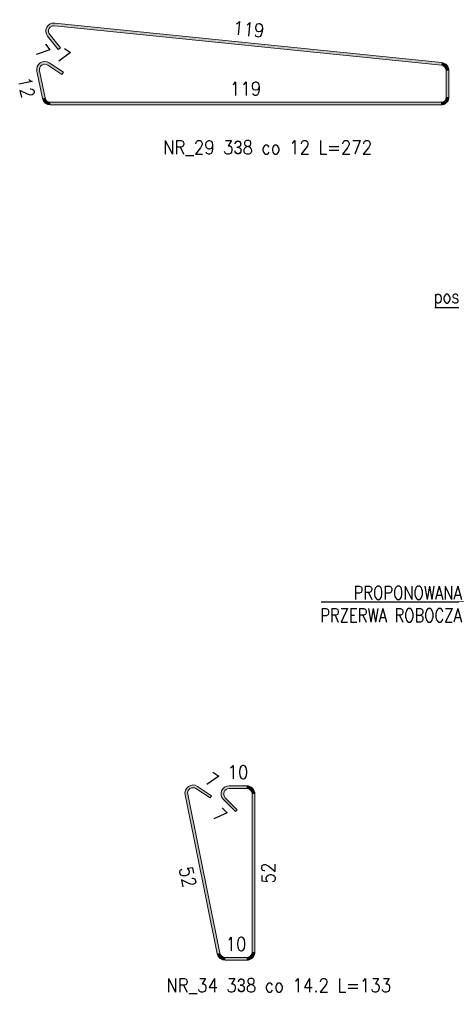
# Model space of a CAD drawing. Extents: x 72518 to 104580, y -134755 to -121361.
# Tile 27 of 47: x 94532 to 95807, y -129885 to -126980. Entities that reach past the tile are written whole.
import ezdxf
from ezdxf import colors
from ezdxf.entities.mleader import LeaderData, LeaderLine
from ezdxf.math import Vec2, Vec3

# ---------------------------------------------------------------- set-up
doc = ezdxf.new("R2010")
doc.units = 0
doc.header["$LTSCALE"] = 5
doc.header["$MEASUREMENT"] = 0
doc.layers.add('&--opis', color=3, linetype='Continuous', lineweight=13)
doc.layers.add('AutoCAD_Structural_Detailing_pręt wyrzucony', color=7, linetype='Continuous', lineweight=13)
doc.styles.add('r-simplex', font='simplex.shx', dxfattribs={"width": 0.9})
doc.styles.add('SIMPLEX 0.8', font='simplex.shx', dxfattribs={"width": 0.8, "height": 40})

msp = doc.modelspace()

# ---------------------------------------------------------------- hatches: boundary and pattern name
at = {"layer": 'AutoCAD_Structural_Detailing_pręt wyrzucony'}
h = msp.add_hatch(color=6, dxfattribs=at)
edge = h.paths.add_edge_path(flags=0)
edge.add_line((94635.84673480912, -126989.5556424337), (94635.03375560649, -126997.5142267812))
edge.add_arc((94633.40779720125, -127013.4313954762), 16.0000000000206, 84.1673968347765, 219.1673968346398)
edge.add_line((94621.0029330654, -127023.5368071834), (94614.80050099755, -127028.589513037))
edge.add_arc((94633.40779720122, -127013.4313954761), 23.99999999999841, 444.16739683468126, 579.1673968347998, ccw=False)
for points in [[(94635.03375560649, -126997.5142267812), (94635.84673480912, -126989.5556424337), (95778.13752742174, -127106.2420551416), (95777.32454821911, -127114.2006394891)], [(94652.58234465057, -127062.3020076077), (94646.37991258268, -127067.3547134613), (94614.80050099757, -127028.589513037), (94621.00293306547, -127023.5368071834)], [(94607.16948027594, -127210.5316736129), (94599.32894765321, -127212.1210282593), (94583.0682514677, -127131.9044955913), (94590.90878409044, -127130.315140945)], [(94615.4303500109, -127113.8005571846), (94619.85060034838, -127107.1326199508), (94661.52520805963, -127134.7591845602), (94657.10495772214, -127141.427121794)], [(95791.69858981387, -127130.1178081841), (95799.69858981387, -127130.1178081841), (95799.69858981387, -127207.3529643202), (95791.69858981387, -127207.3529643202)], [(95775.69858981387, -127223.3529643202), (95775.69858981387, -127231.3529643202), (94622.8505455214, -127231.3529643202), (94622.8505455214, -127223.3529643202)], [(95052.88282257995, -129248.5017401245), (95057.30307291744, -129241.8338028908), (95098.97768062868, -129269.4603675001), (95094.5574302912, -129276.1283047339)], [(95150.81147557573, -129247.9678045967), (95150.81147557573, -129239.9678045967), (95202.81147557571, -129239.9678045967), (95202.81147557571, -129247.9678045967)], [(95123.45865413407, -129734.1465138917), (95115.61812151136, -129735.7358685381), (95020.52072403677, -129266.6056785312), (95028.36125665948, -129265.0163238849)], [(95174.85310613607, -129310.636852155), (95169.19625188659, -129316.2937064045), (95133.84091282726, -129280.9383673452), (95139.49776707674, -129275.2815130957)], [(95218.81147557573, -129263.9678045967), (95226.8114755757, -129263.9678045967), (95226.81147557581, -129730.967804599), (95218.81147557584, -129730.967804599)], [(95202.81147557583, -129746.967804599), (95202.81147557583, -129754.967804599), (95139.13971937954, -129754.967804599), (95139.13971937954, -129746.967804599)]]:
    msp.add_hatch(color=6, dxfattribs=at).paths.add_polyline_path(points, flags=0)
h = msp.add_hatch(color=6, dxfattribs=at)
edge = h.paths.add_edge_path(flags=0)
edge.add_line((94619.85060034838, -127107.1326199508), (94615.43035001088, -127113.8005571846))
edge.add_arc((94606.58984933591, -127127.1364316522), 15.99999999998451, 56.45915590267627, 191.4591559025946)
edge.add_line((94590.90878409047, -127130.3151409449), (94583.0682514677, -127131.9044955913))
edge.add_arc((94606.5898493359, -127127.1364316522), 24.00000000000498, 416.4591559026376, 551.4591559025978, ccw=False)
h = msp.add_hatch(color=6, dxfattribs=at)
edge = h.paths.add_edge_path(flags=0)
edge.add_line((95799.69858981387, -127130.1178081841), (95791.69858981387, -127130.1178081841))
edge.add_arc((95775.69858981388, -127130.1178081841), 15.99999999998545, 0, 84.16739683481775)
edge.add_line((95777.32454821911, -127114.2006394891), (95778.13752742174, -127106.2420551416))
edge.add_arc((95775.69858981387, -127130.117808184), 24, 359.99999999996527, 444.1673968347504, ccw=False)
h = msp.add_hatch(color=6, dxfattribs=at)
edge = h.paths.add_edge_path(flags=0)
edge.add_line((94599.32894765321, -127212.1210282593), (94607.16948027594, -127210.5316736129))
edge.add_arc((94622.8505455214, -127207.3529643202), 15.99999999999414, -168.5408440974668, -89.99999999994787)
edge.add_line((94622.85054552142, -127223.3529643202), (94622.8505455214, -127231.3529643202))
edge.add_arc((94622.85054552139, -127207.3529643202), 23.99999999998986, 191.4591559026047, 270.0000000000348, ccw=False)
h = msp.add_hatch(color=6, dxfattribs=at)
edge = h.paths.add_edge_path(flags=0)
edge.add_line((95775.69858981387, -127231.3529643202), (95775.69858981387, -127223.3529643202))
edge.add_arc((95775.69858981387, -127207.3529643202), 16, -89.99999999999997, 2.544443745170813e-14)
edge.add_line((95791.69858981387, -127207.3529643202), (95799.69858981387, -127207.3529643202))
edge.add_arc((95775.69858981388, -127207.3529643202), 23.99999999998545, 269.99999999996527, 360.0000000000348, ccw=False)
h = msp.add_hatch(color=6, dxfattribs=at)
edge = h.paths.add_edge_path(flags=0)
edge.add_line((95057.30307291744, -129241.8338028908), (95052.88282257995, -129248.5017401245))
edge.add_arc((95044.04232190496, -129261.8376145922), 16.00000000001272, 56.4591559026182, 191.459155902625)
edge.add_line((95028.36125665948, -129265.0163238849), (95020.52072403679, -129266.6056785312))
edge.add_arc((95044.04232190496, -129261.8376145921), 23.99999999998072, 416.45915590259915, 551.4591559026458, ccw=False)
h = msp.add_hatch(color=6, dxfattribs=at)
edge = h.paths.add_edge_path(flags=0)
edge.add_line((95150.81147557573, -129239.9678045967), (95150.81147557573, -129247.9678045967))
edge.add_arc((95150.81147557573, -129263.9678045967), 16, 89.99999999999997, 225.0000000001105)
edge.add_line((95139.49776707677, -129275.2815130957), (95133.84091282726, -129280.9383673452))
edge.add_arc((95150.8114755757, -129263.9678045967), 23.99999999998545, 449.99999999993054, 585.0000000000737, ccw=False)
h = msp.add_hatch(color=6, dxfattribs=at)
edge = h.paths.add_edge_path(flags=0)
edge.add_line((95226.8114755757, -129263.9678045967), (95218.81147557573, -129263.9678045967))
edge.add_arc((95202.81147557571, -129263.9678045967), 16.00000000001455, -5.211020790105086e-11, 89.99999999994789)
edge.add_line((95202.81147557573, -129247.9678045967), (95202.81147557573, -129239.9678045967))
edge.add_arc((95202.81147557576, -129263.9678045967), 23.99999999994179, 359.99999999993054, 450.00000000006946, ccw=False)
h = msp.add_hatch(color=6, dxfattribs=at)
edge = h.paths.add_edge_path(flags=0)
edge.add_line((95115.61812151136, -129735.7358685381), (95123.45865413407, -129734.1465138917))
edge.add_arc((95139.13971937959, -129730.9678045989), 16.00000000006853, -168.5408440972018, -90.00000000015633)
edge.add_line((95139.13971937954, -129746.967804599), (95139.13971937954, -129754.967804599))
edge.add_arc((95139.13971937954, -129730.967804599), 23.99999999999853, 191.4591559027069, 270, ccw=False)
h = msp.add_hatch(color=6, dxfattribs=at)
edge = h.paths.add_edge_path(flags=0)
edge.add_line((95202.81147557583, -129754.967804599), (95202.81147557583, -129746.967804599))
edge.add_arc((95202.8114755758, -129730.9678045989), 16.00000000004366, -89.99999999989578, -1.042204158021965e-10)
edge.add_line((95218.81147557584, -129730.967804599), (95226.81147557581, -129730.967804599))
edge.add_arc((95202.81147557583, -129730.967804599), 23.99999999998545, 270, 360, ccw=False)

# ---------------------------------------------------------------- linework, layer by layer
at = {"layer": 'AutoCAD_Structural_Detailing_pręt wyrzucony', "color": 6}
for p, q in [((94635.03375560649, -126997.5142267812), (95777.32454821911, -127114.2006394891)), ((94635.84673480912, -126989.5556424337), (95778.13752742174, -127106.2420551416)), ((94646.37991258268, -127067.3547134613), (94614.80050099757, -127028.589513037)), ((94652.58234465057, -127062.3020076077), (94621.00293306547, -127023.5368071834)), ((94646.37991258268, -127067.3547134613), (94652.58234465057, -127062.3020076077)), ((94599.32894765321, -127212.1210282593), (94583.0682514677, -127131.9044955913)), ((94607.16948027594, -127210.5316736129), (94590.90878409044, -127130.315140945)), ((94615.4303500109, -127113.8005571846), (94657.10495772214, -127141.427121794)), ((94619.85060034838, -127107.1326199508), (94661.52520805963, -127134.7591845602)), ((95791.69858981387, -127130.1178081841), (95791.69858981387, -127207.3529643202)), ((95799.69858981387, -127130.1178081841), (95799.69858981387, -127207.3529643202)), ((94661.52520805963, -127134.7591845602), (94657.10495772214, -127141.427121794)), ((95775.69858981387, -127223.3529643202), (94622.8505455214, -127223.3529643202)), ((95775.69858981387, -127231.3529643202), (94622.8505455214, -127231.3529643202)), ((95052.88282257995, -129248.5017401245), (95094.5574302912, -129276.1283047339)), ((95057.30307291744, -129241.8338028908), (95098.97768062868, -129269.4603675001)), ((95150.81147557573, -129239.9678045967), (95202.81147557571, -129239.9678045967)), ((95150.81147557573, -129247.9678045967), (95202.81147557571, -129247.9678045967)), ((95115.61812151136, -129735.7358685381), (95020.52072403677, -129266.6056785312)), ((95123.45865413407, -129734.1465138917), (95028.36125665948, -129265.0163238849)), ((95098.97768062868, -129269.4603675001), (95094.5574302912, -129276.1283047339)), ((95169.19625188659, -129316.2937064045), (95133.84091282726, -129280.9383673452)), ((95174.85310613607, -129310.636852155), (95139.49776707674, -129275.2815130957)), ((95218.81147557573, -129263.9678045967), (95218.81147557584, -129730.967804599)), ((95226.8114755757, -129263.9678045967), (95226.81147557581, -129730.967804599)), ((95169.19625188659, -129316.2937064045), (95174.85310613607, -129310.636852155)), ((95202.81147557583, -129746.967804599), (95139.13971937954, -129746.967804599)), ((95202.81147557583, -129754.967804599), (95139.13971937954, -129754.967804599))]:
    msp.add_line(p, q, dxfattribs=at)
for centre, radius, start, end in [((94633.40779720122, -127013.4313954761), 23.99999999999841, 84.16739683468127, 219.1673968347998), ((94633.40779720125, -127013.4313954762), 16.0000000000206, 84.1673968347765, 219.1673968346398), ((94606.5898493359, -127127.1364316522), 24.00000000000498, 56.45915590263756, 191.4591559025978), ((94606.58984933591, -127127.1364316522), 15.99999999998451, 56.45915590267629, 191.4591559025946), ((95775.69858981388, -127130.1178081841), 15.99999999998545, 0, 84.16739683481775), ((95775.69858981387, -127130.117808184), 24, 359.9999999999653, 84.16739683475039), ((94622.85054552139, -127207.3529643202), 23.99999999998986, 191.4591559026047, 270.0000000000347), ((94622.8505455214, -127207.3529643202), 15.99999999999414, 191.4591559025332, 270.0000000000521), ((95775.69858981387, -127207.3529643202), 16, 270, 2.544443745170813e-14), ((95775.69858981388, -127207.3529643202), 23.99999999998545, 269.9999999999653, 3.476982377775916e-11), ((95044.04232190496, -129261.8376145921), 23.99999999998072, 56.45915590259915, 191.4591559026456), ((95044.04232190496, -129261.8376145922), 16.00000000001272, 56.4591559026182, 191.459155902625), ((95150.8114755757, -129263.9678045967), 23.99999999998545, 89.99999999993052, 225.0000000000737), ((95150.81147557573, -129263.9678045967), 16, 89.99999999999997, 225.0000000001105), ((95202.81147557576, -129263.9678045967), 23.99999999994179, 359.9999999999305, 90.00000000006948), ((95202.81147557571, -129263.9678045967), 16.00000000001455, 359.9999999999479, 89.99999999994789), ((95139.13971937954, -129730.967804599), 23.99999999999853, 191.4591559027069, 270), ((95139.13971937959, -129730.9678045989), 16.00000000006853, 191.4591559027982, 269.9999999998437), ((95202.8114755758, -129730.9678045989), 16.00000000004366, 270.0000000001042, 359.9999999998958), ((95202.81147557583, -129730.967804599), 23.99999999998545, 270, 2.544443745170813e-14)]:
    msp.add_arc(centre, radius, start, end, dxfattribs=at)

# ---------------------------------------------------------------- texts
at = {"layer": 'AutoCAD_Structural_Detailing_pręt wyrzucony', "color": 3, "char_height": 40, "attachment_point": 5, "style": 'r-simplex'}
for s, insert, rotation in [('119', (95208.45300014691, -127007.8399224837), 354.16739683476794), ('7', (94599.57804645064, -127073.2356425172), 309.167396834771), ('7', (94662.78915589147, -127087.6062160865), 326.4591559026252), ('12', (94551.99593644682, -127179.9595351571), 281.45915590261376), ('7', (95100.24162846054, -129222.3073990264), 326.4591559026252), ('7', (95123.23431110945, -129326.9003081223), 315), ('52', (95028.86675966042, -129509.1175467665), 281.45915590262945), ('52', (95266.81147557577, -129497.4678045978), 90.00000000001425)]:
    msp.add_mtext(s, dxfattribs=dict(at, insert=insert, rotation=rotation))
for s, insert in [('119', (95199.27456766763, -127183.3529643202)), ('NR_29 3\\Fdiam;3\\Fsimplex.shx;8 co 12 L=272', (95264.14013860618, -127358.4508083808)), ('10', (95176.81147557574, -129199.9678045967)), ('10', (95170.9755974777, -129706.967804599)), ('NR_34 3\\Fdiam;3\\Fsimplex.shx;8 co 14.2 L=133', (95297.09238555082, -129830.9043907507))]:
    msp.add_mtext(s, dxfattribs=dict(at, insert=insert))

# ---------------------------------------------------------------- leaders
at = {"layer": '&--opis', "color": 1}
ml = msp.add_multileader_mtext('Standard', dxfattribs=at)
ml.set_content('{\\C3;posadzka}', color=1, style='SIMPLEX 0.8')
ml.set_leader_properties()
ml.build(insert=Vec2(0, 0))
ml.multileader.update_dxf_attribs({"text_left_attachment_type": 6, "text_right_attachment_type": 6, "dogleg_length": 2, "arrow_head_size": 56})
ctx = ml.context
ctx.base_point, ctx.char_height, ctx.arrow_head_size, ctx.landing_gap_size, ctx.plane_origin = Vec3(95720.85507247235, -127829.4422609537), 40, 56, 22.4, Vec3(95158.32393900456, -128137.8103252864)
ctx.left_attachment, ctx.right_attachment, ctx.text_align_type = 6, 6, 2
notes = []
notes.append((ctx, [(1, (1, 1, 0), (95999.86459628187, -127829.4422609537), (-1, 0), 22.4, [(0, [(96079.72914981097, -127951.5643270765)], 0, [])])]))
ctx.mtext.insert, ctx.mtext.alignment, ctx.mtext.line_spacing_style, ctx.mtext.flow_direction = Vec3(95955.06459628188, -127776.1089276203), 3, 2, 5
ml = msp.add_multileader_mtext('Standard', dxfattribs=at)
ml.set_content('{\\C3;PROPONOWANA \\PPRZERWA ROBOCZA}', color=1, style='SIMPLEX 0.8')
ml.set_leader_properties()
ml.build(insert=Vec2(0, 0))
ml.multileader.update_dxf_attribs({"text_left_attachment_type": 6, "text_right_attachment_type": 6, "dogleg_length": 2, "arrow_head_size": 56})
ctx = ml.context
ctx.base_point, ctx.char_height, ctx.arrow_head_size, ctx.landing_gap_size, ctx.plane_origin = Vec3(95342.98547689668, -128698.7374241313), 40, 56, 22.4, Vec3(95041.02577200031, -129007.105488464)
ctx.left_attachment, ctx.right_attachment, ctx.text_align_type = 6, 6, 2
notes.append((ctx, [(1, (1, 1, 0), (95882.56642927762, -128698.7374241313), (-1, 0), 22.4, [(0, [(95962.43098280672, -128820.8594902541)], 0, [])])]))
ctx.mtext.insert, ctx.mtext.alignment, ctx.mtext.line_spacing_style, ctx.mtext.flow_direction = Vec3(95837.7664292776, -128650.7374241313), 3, 2, 5
for ctx, leaders in notes:
    for number, flags, end, landing, length, lines in leaders:
        leader = LeaderData()
        leader.index, (leader.has_last_leader_line, leader.has_dogleg_vector, leader.attachment_direction) = number, flags
        leader.last_leader_point, leader.dogleg_vector, leader.dogleg_length = Vec3(end), Vec3(landing), length
        for number, points, colour, breaks in lines:
            line = LeaderLine()
            line.index, line.vertices, line.color, line.breaks = number, Vec3.list(points), colors.encode_raw_color(colour), breaks
            leader.lines.append(line)
        ctx.leaders.append(leader)

doc.saveas('drawing.dxf')
